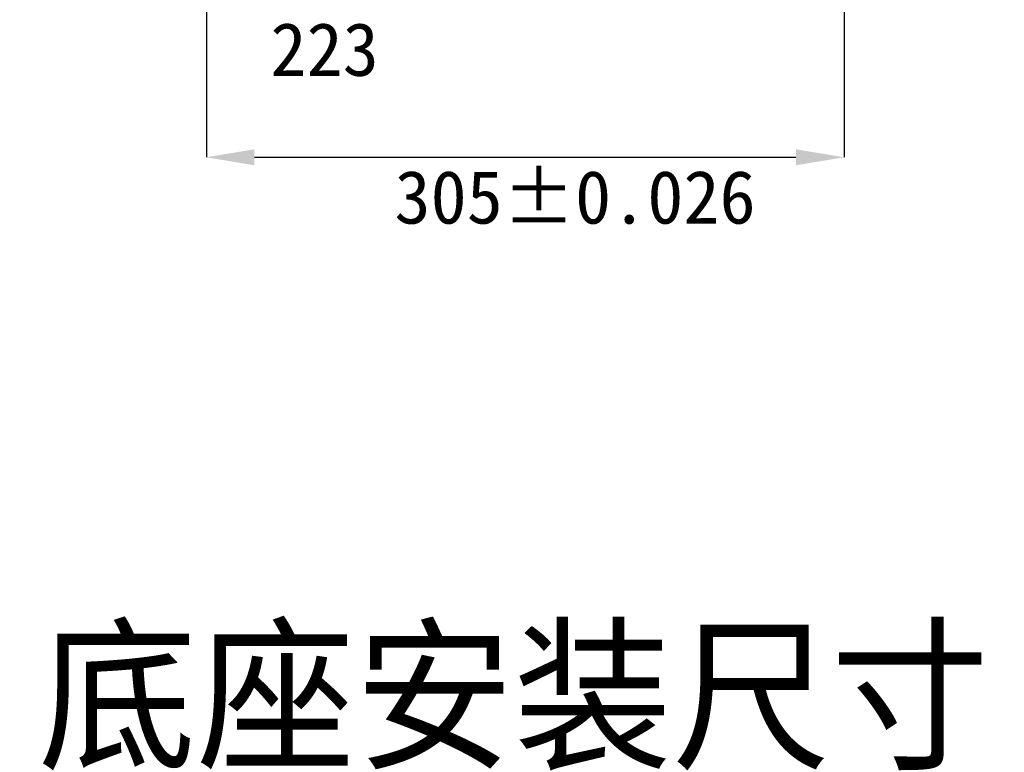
# Model space of a CAD drawing. Header units: millimetres. Extents: x 7702 to 16913, y -3294 to 4428.
# Tile 65 of 89: x 13597 to 13880, y -2753 to -2542. Entities that reach past the tile are written whole.
import ezdxf
from ezdxf.enums import TextEntityAlignment as Align

# ---------------------------------------------------------------- set-up
doc = ezdxf.new("R2010")
doc.units = ezdxf.units.MM
doc.header["$LTSCALE"] = 6
doc.layers.add('6文字层', color=3, linetype='Continuous', lineweight=13)
doc.layers.add('标注层', color=150, linetype='Continuous')
doc.styles.add('SLDTEXTSTYLE1', font='txt')

msp = doc.modelspace()

# ---------------------------------------------------------------- linework, layer by layer
at = {"layer": '标注层', "color": 4}
for p, q in [((13650.78, -2300.74), (13650.78, -2581.91)), ((13833.78, -2477.74), (13833.78, -2581.91)), ((13664.58, -2581.91), (13819.98, -2581.91))]:
    msp.add_line(p, q, dxfattribs=at)
for points in [[(13664.58, -2579.61), (13664.58, -2584.21), (13650.78, -2581.91)], [(13819.98, -2579.61), (13819.98, -2584.21), (13833.78, -2581.91)]]:
    msp.add_solid(points, dxfattribs=at)

# ---------------------------------------------------------------- texts
at = {"layer": '6文字层'}
msp.add_text('底座安装尺寸', height=35, dxfattribs=at).set_placement((13738.97, -2735.71), align=Align.MIDDLE)
at = {"layer": '标注层', "char_height": 15.2363, "attachment_point": 1, "style": 'SLDTEXTSTYLE1'}
for s, insert in [('\\A1;{\\C3;223}', (13669.17, -2543.31)), ('\\A1;{\\C3;305±0.026}', (13704.77, -2585.72))]:
    msp.add_mtext(s, dxfattribs=dict(at, insert=insert))

doc.saveas('drawing.dxf')
